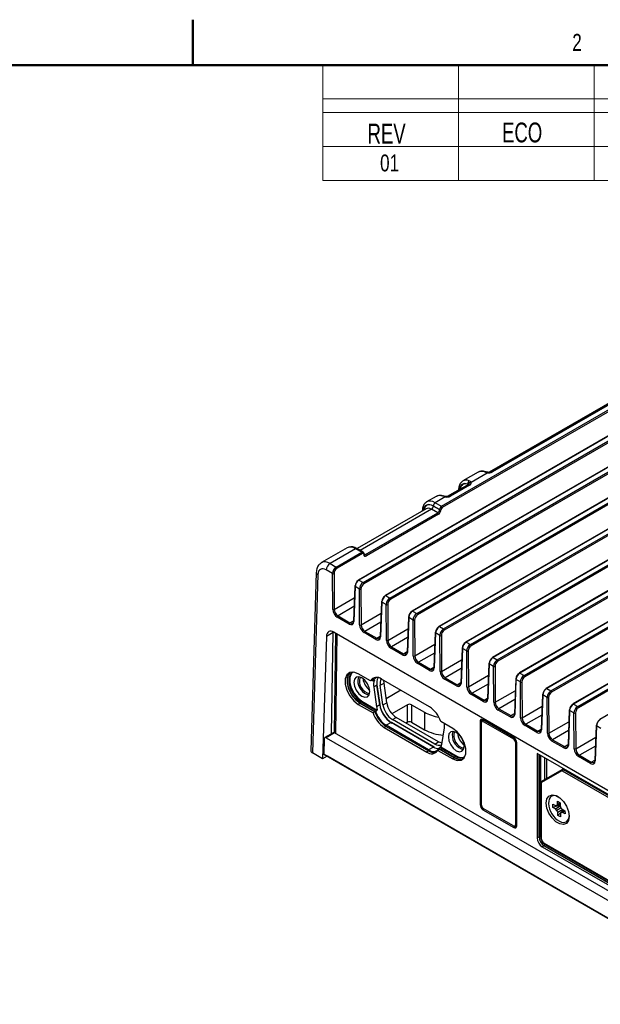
# Model space of a CAD drawing. Header units: millimetres. Extents: x 1 to 863, y 1 to 558.
# Tile 14 of 19: x 543 to 652, y 374 to 558. Entities that reach past the tile are written whole.
import ezdxf

# ---------------------------------------------------------------- set-up
doc = ezdxf.new("R2010")
doc.units = ezdxf.units.MM
doc.layers.add('DIMENSIONS', color=7, linetype='Continuous')
doc.styles.add('SLDTEXTSTYLE0', font='TXT', dxfattribs={"width": 0.7})
doc.styles.add('SLDTEXTSTYLE1', font='TXT', dxfattribs={"width": 0.75})

msp = doc.modelspace()

# ---------------------------------------------------------------- linework, layer by layer
at = {"color": 7, "linetype": 'Continuous', "lineweight": 50}
for p, q in [((575.733, 549.252), (575.733, 557.752)), ((9.548, 549.252), (854.052, 549.252))]:
    msp.add_line(p, q, dxfattribs=at)
at = {"color": 7, "linetype": 'Continuous', "lineweight": 18}
for p, q in [((854.075, 549.275), (600.075, 549.275)), ((600.075, 549.275), (600.075, 542.925)), ((625.475, 549.275), (625.475, 527.685)), ((650.875, 549.275), (650.875, 527.685)), ((854.075, 542.925), (600.075, 542.925)), ((854.075, 542.925), (600.075, 542.925)), ((600.075, 542.925), (600.075, 540.385)), ((854.075, 540.385), (600.075, 540.385)), ((854.075, 540.385), (600.075, 540.385)), ((600.075, 540.385), (600.075, 534.035)), ((854.075, 534.035), (600.075, 534.035)), ((854.075, 534.035), (600.075, 534.035)), ((600.075, 534.035), (600.075, 527.685)), ((854.075, 527.685), (600.075, 527.685))]:
    msp.add_line(p, q, dxfattribs=at)
at = {"color": 7, "linetype": 'Continuous', "lineweight": 25}
for p, q in [((694.354, 503.472), (606.745, 452.896)), ((694.454, 503.462), (606.845, 452.886)), ((607.63, 452.433), (695.239, 503.009)), ((695.38, 502.768), (607.771, 452.192)), ((699.375, 500.574), (611.765, 449.998)), ((699.475, 500.564), (611.865, 449.988)), ((612.65, 449.535), (700.26, 500.111)), ((700.401, 499.87), (612.791, 449.294)), ((704.395, 497.675), (616.786, 447.099)), ((704.495, 497.665), (616.886, 447.09)), ((617.67, 446.636), (705.28, 497.212)), ((705.421, 496.972), (617.812, 446.396)), ((709.416, 494.777), (621.806, 444.201)), ((709.516, 494.767), (621.906, 444.191)), ((622.288, 466.692), (670.54, 494.547)), ((670.681, 494.306), (622.429, 466.451)), ((622.691, 443.738), (710.3, 494.314)), ((710.442, 494.073), (622.832, 443.497)), ((714.436, 491.879), (626.827, 441.303)), ((714.536, 491.869), (626.927, 441.293)), ((627.711, 440.84), (715.321, 491.416)), ((715.462, 491.175), (627.853, 440.599)), ((658.036, 488.526), (631.246, 473.061)), ((659.141, 489.069), (631.57, 473.153)), ((659.391, 489.044), (631.82, 473.128)), ((719.457, 488.981), (631.847, 438.405)), ((719.557, 488.971), (631.947, 438.395)), ((632.732, 437.942), (720.341, 488.518)), ((720.483, 488.277), (632.873, 437.701)), ((724.477, 486.082), (636.868, 435.506)), ((724.577, 486.072), (636.968, 435.497)), ((637.752, 435.044), (725.362, 485.619)), ((725.503, 485.379), (637.894, 434.803)), ((729.498, 483.184), (641.888, 432.608)), ((729.597, 483.174), (641.988, 432.598)), ((642.773, 432.145), (730.382, 482.721)), ((730.524, 482.48), (642.914, 431.904)), ((734.518, 480.286), (646.908, 429.71)), ((734.618, 480.276), (647.008, 429.7)), ((647.793, 429.247), (735.403, 479.823)), ((735.544, 479.582), (647.935, 429.006)), ((739.538, 477.388), (651.929, 426.812)), ((629.165, 473.083), (626.321, 471.441)), ((627.831, 471.23), (630.859, 472.978)), ((626.216, 470.157), (623.386, 468.524)), ((627.321, 470.7), (623.71, 468.615)), ((627.571, 470.675), (623.96, 468.591)), ((627.217, 470.833), (627.217, 470.844)), ((621.306, 468.546), (619.522, 467.517)), ((622.999, 468.44), (621.129, 467.361)), ((625.5, 469.814), (625.498, 469.743)), ((619.417, 466.232), (606.493, 458.772)), ((621.94, 466.08), (620.775, 466.752)), ((620.775, 466.745), (621.94, 466.072)), ((621.129, 467.361), (622.288, 466.692)), ((620.422, 466.136), (607.079, 458.434)), ((608.109, 457.67), (621.598, 465.457)), ((621.74, 465.216), (608.251, 457.429)), ((618.701, 465.889), (618.699, 465.818)), ((621.598, 465.457), (620.422, 466.136)), ((621.94, 466.072), (621.94, 466.08)), ((622.222, 466.082), (622.222, 466.075)), ((604.629, 458.919), (599.84, 456.154)), ((607.636, 458.112), (606.475, 458.782)), ((606.225, 458.757), (601.45, 456)), ((602.609, 455.331), (607.385, 458.088)), ((607.526, 457.847), (602.75, 455.09)), ((607.385, 458.088), (606.225, 458.757)), ((607.744, 457.717), (607.743, 457.724)), ((607.791, 457.853), (608.109, 457.67)), ((607.802, 457.8), (607.802, 457.807)), ((601.45, 456), (602.609, 455.331)), ((598.866, 454.33), (597.857, 420.967)), ((599.158, 453.906), (598.15, 420.548)), ((601.916, 454.113), (600.743, 454.79)), ((601.959, 447.405), (601.916, 454.113)), ((602.199, 454.114), (602.242, 447.406)), ((606.065, 451.77), (605.824, 445.226)), ((606.124, 451.684), (605.882, 445.14)), ((606.936, 451.215), (606.124, 451.684)), ((606.845, 452.886), (607.63, 452.433)), ((602.242, 447.406), (605.984, 449.567)), ((606.979, 444.507), (606.936, 451.215)), ((607.219, 451.216), (607.262, 444.508)), ((611.865, 449.988), (612.65, 449.535)), ((605.923, 447.919), (602.934, 446.194)), ((611.086, 448.872), (610.844, 442.328)), ((611.144, 448.785), (610.903, 442.242)), ((611.957, 448.316), (611.144, 448.785)), ((612, 441.609), (611.957, 448.316)), ((612.24, 448.318), (612.283, 441.61)), ((605.02, 444.666), (602.793, 445.952)), ((602.934, 446.194), (605.161, 444.908)), ((607.262, 444.508), (611.005, 446.669)), ((616.106, 445.973), (615.865, 439.43)), ((616.165, 445.887), (615.923, 439.344)), ((616.977, 445.418), (616.165, 445.887)), ((616.886, 447.09), (617.67, 446.636)), ((605.161, 444.908), (605.826, 445.292)), ((610.944, 445.021), (607.955, 443.296)), ((617.02, 438.71), (616.977, 445.418)), ((617.26, 445.419), (617.303, 438.712)), ((621.906, 444.191), (622.691, 443.738)), ((600.752, 442.338), (600.06, 419.446)), ((602.032, 443.077), (600.752, 442.338)), ((601.743, 424.157), (602.032, 443.077)), ((602.04, 443.217), (602.032, 443.077)), ((602.19, 443.14), (720.999, 374.553)), ((602.259, 424.3), (602.543, 442.936)), ((602.726, 442.83), (602.442, 424.194)), ((610.04, 441.768), (607.813, 443.054)), ((607.955, 443.296), (610.182, 442.01)), ((610.182, 442.01), (610.847, 442.394)), ((612.283, 441.61), (616.025, 443.77)), ((621.127, 443.075), (620.885, 436.532)), ((621.185, 442.989), (620.944, 436.445)), ((621.998, 442.52), (621.185, 442.989)), ((622.041, 435.812), (621.998, 442.52)), ((622.281, 442.521), (622.324, 435.813)), ((615.964, 442.123), (612.975, 440.397)), ((612.975, 440.397), (615.202, 439.112)), ((617.303, 438.712), (621.045, 440.872)), ((626.927, 441.293), (627.711, 440.84)), ((615.061, 438.87), (612.834, 440.155)), ((615.202, 439.112), (615.867, 439.496)), ((620.985, 439.225), (617.996, 437.499)), ((626.147, 440.177), (625.906, 433.633)), ((626.206, 440.091), (625.964, 433.547)), ((627.018, 439.622), (626.206, 440.091)), ((627.061, 432.914), (627.018, 439.622)), ((627.301, 439.623), (627.344, 432.915)), ((620.081, 435.971), (617.854, 437.257)), ((617.996, 437.499), (620.222, 436.214)), ((622.324, 435.813), (626.066, 437.974)), ((631.168, 437.279), (630.926, 430.735)), ((631.226, 437.192), (630.985, 430.649)), ((632.039, 436.723), (631.226, 437.192)), ((631.947, 438.395), (632.732, 437.942)), ((632.082, 430.016), (632.039, 436.723)), ((632.322, 436.725), (632.364, 430.017)), ((608.988, 434.044), (606.736, 435.345)), ((620.222, 436.214), (620.888, 436.598)), ((626.005, 436.326), (623.016, 434.601)), ((627.344, 432.915), (631.086, 435.076)), ((636.968, 435.497), (637.752, 435.044)), ((607.704, 433.956), (607.704, 434.383)), ((609.342, 434.248), (608.988, 434.044)), ((609.251, 434.196), (609.516, 434.043)), ((609.309, 434.23), (609.523, 434.106)), ((609.768, 434.166), (609.593, 434.063)), ((610.225, 433.199), (609.632, 432.847)), ((610.741, 429.525), (610.225, 433.199)), ((610.797, 429.603), (610.281, 433.277)), ((610.834, 433.204), (611.541, 433.612)), ((611.35, 429.53), (610.834, 433.204)), ((620.059, 429.17), (611.082, 434.352)), ((612.057, 429.938), (611.541, 433.612)), ((625.102, 433.073), (622.875, 434.359)), ((623.016, 434.601), (625.243, 433.315)), ((625.243, 433.315), (625.908, 433.699)), ((631.026, 433.428), (628.036, 431.703)), ((636.188, 434.38), (635.947, 427.837)), ((636.247, 434.294), (636.005, 427.751)), ((637.059, 433.825), (636.247, 434.294)), ((637.102, 427.117), (637.059, 433.825)), ((637.342, 433.826), (637.385, 427.119)), ((609.632, 432.847), (610.147, 429.172)), ((614.698, 432.265), (611.953, 430.68)), ((630.122, 430.175), (627.895, 431.461)), ((628.036, 431.703), (630.263, 430.417)), ((632.364, 430.017), (636.107, 432.177)), ((641.209, 431.482), (640.967, 424.939)), ((641.267, 431.396), (641.026, 424.852)), ((642.08, 430.927), (641.267, 431.396)), ((641.988, 432.598), (642.773, 432.145)), ((607.089, 429.833), (606.736, 429.629)), ((606.736, 429.629), (609.504, 428.031)), ((610.039, 428.168), (607.089, 429.87)), ((607.089, 429.833), (609.857, 428.235)), ((607.407, 430.221), (607.228, 430.114)), ((607.228, 430.114), (610.109, 428.451)), ((607.407, 430.221), (610.283, 428.561)), ((610.741, 429.525), (610.147, 429.172)), ((611.35, 429.53), (612.057, 429.938)), ((615.969, 429.57), (613.032, 427.875)), ((615.969, 426.304), (615.969, 429.57)), ((616.677, 429.57), (619.116, 428.162)), ((616.677, 429.57), (616.677, 426.304)), ((630.263, 430.417), (630.929, 430.801)), ((636.046, 430.53), (633.057, 428.804)), ((642.123, 424.219), (642.08, 430.927)), ((642.362, 430.928), (642.405, 424.22)), ((647.008, 429.7), (647.793, 429.247)), ((609.857, 428.235), (609.504, 428.031)), ((619.116, 428.162), (619.116, 424.896)), ((635.142, 427.277), (632.916, 428.562)), ((633.057, 428.804), (635.284, 427.519)), ((635.284, 427.519), (635.949, 427.903)), ((637.385, 427.119), (641.127, 429.279)), ((641.067, 427.632), (638.077, 425.906)), ((646.229, 428.584), (645.988, 422.04)), ((646.288, 428.498), (646.046, 421.954)), ((647.1, 428.029), (646.288, 428.498)), ((647.143, 421.321), (647.1, 428.029)), ((647.383, 428.03), (647.426, 421.322)), ((612.873, 426.227), (611.952, 425.713)), ((619.897, 421.127), (611.952, 425.713)), ((620.819, 421.64), (612.873, 426.227)), ((620.916, 421.649), (612.971, 426.235)), ((613.118, 426.795), (613.825, 427.203)), ((621.064, 422.208), (613.118, 426.795)), ((621.771, 422.617), (613.825, 427.203)), ((615.969, 426.304), (615.676, 426.135)), ((616.677, 426.304), (619.116, 424.896)), ((624.406, 425.144), (622.153, 426.444)), ((629.882, 426.644), (629.528, 426.44)), ((629.528, 426.44), (629.528, 410.844)), ((629.776, 410.783), (629.776, 426.215)), ((630.23, 426.647), (629.879, 426.444)), ((629.882, 426.644), (629.882, 426.446)), ((629.905, 426.459), (629.905, 426.631)), ((635.857, 423.399), (630.059, 426.746)), ((630.377, 426.563), (630.129, 426.42)), ((630.129, 426.42), (635.786, 423.154)), ((630.185, 426.673), (630.183, 426.628)), ((630.224, 426.651), (630.183, 426.628)), ((630.183, 426.628), (630.183, 426.619)), ((640.163, 424.378), (637.936, 425.664)), ((638.077, 425.906), (640.304, 424.621)), ((642.405, 424.22), (646.148, 426.381)), ((651.25, 425.686), (651.008, 419.142)), ((602.023, 424.318), (600.455, 423.413)), ((602.272, 424.293), (600.707, 423.389)), ((722.389, 354.95), (602.272, 424.293)), ((611.952, 425.509), (611.598, 425.305)), ((611.598, 425.305), (619.544, 420.718)), ((611.952, 425.509), (619.897, 420.922)), ((622.338, 422.135), (622.853, 425.214)), ((625.322, 423.99), (625.546, 424.031)), ((640.304, 424.621), (640.97, 425.005)), ((646.087, 424.733), (643.098, 423.008)), ((651.308, 425.599), (651.067, 419.056)), ((652.121, 425.13), (651.308, 425.599)), ((600.348, 423.189), (600.261, 420.31)), ((600.707, 423.389), (721.865, 353.447)), ((621.064, 422.208), (621.771, 422.617)), ((636.011, 423.284), (635.786, 423.154)), ((636.364, 422.671), (636.14, 422.542)), ((636.14, 422.542), (636.14, 407.109)), ((636.387, 406.884), (636.387, 422.48)), ((645.183, 421.48), (642.956, 422.766)), ((643.098, 423.008), (645.325, 421.722)), ((645.325, 421.722), (645.99, 422.106)), ((647.426, 421.322), (651.168, 423.483)), ((600.06, 419.446), (598.15, 420.548)), ((600.261, 420.31), (722.212, 349.909)), ((600.944, 419.915), (600.261, 420.31)), ((619.897, 420.922), (619.544, 420.718)), ((620.819, 421.64), (619.897, 421.127)), ((621.991, 421.23), (621.638, 421.026)), ((621.638, 421.026), (624.406, 419.428)), ((624.76, 419.669), (621.81, 421.372)), ((621.991, 421.23), (624.76, 419.632)), ((622.202, 421.68), (622.018, 421.576)), ((622.018, 421.576), (624.899, 419.913)), ((622.202, 421.68), (625.078, 420.02)), ((668.61, 404.042), (640.22, 420.431)), ((640.22, 420.431), (640.22, 404.631)), ((640.573, 420.227), (640.573, 404.835)), ((640.58, 404.831), (640.58, 420.223)), ((651.107, 421.835), (648.118, 420.11)), ((648.118, 420.11), (650.345, 418.824)), ((600.908, 419.936), (600.06, 419.446)), ((722.389, 349.806), (600.944, 419.915)), ((624.76, 419.632), (624.406, 419.428)), ((625.078, 420.02), (624.899, 419.913)), ((640.861, 420.061), (640.861, 404.83)), ((641.657, 415.581), (641.657, 419.602)), ((641.937, 419.44), (641.937, 415.743)), ((650.204, 418.582), (647.977, 419.868)), ((650.345, 418.824), (651.01, 419.208)), ((644.817, 417.175), (641.024, 414.984)), ((641.066, 415.239), (644.859, 417.429)), ((644.859, 417.429), (645.073, 417.55)), ((668.539, 403.552), (644.967, 417.16)), ((645.288, 417.506), (645.109, 417.405)), ((668.681, 403.797), (645.109, 417.405)), ((640.904, 414.929), (640.904, 404.692)), ((640.962, 414.847), (640.962, 404.611)), ((629.776, 410.987), (629.528, 410.844)), ((643.145, 410.94), (643.631, 410.682)), ((643.166, 410.341), (643.145, 410.94)), ((644.502, 411.007), (643.88, 410.707)), ((643.88, 410.707), (644.005, 410.935)), ((643.985, 411.508), (644.494, 411.238)), ((644.005, 410.935), (643.985, 411.508)), ((644.005, 410.935), (644.496, 411.177)), ((644.494, 411.238), (644.514, 410.665)), ((630.306, 410.068), (630.059, 409.926)), ((630.059, 409.926), (635.857, 406.578)), ((635.786, 406.905), (630.129, 410.17)), ((644.51, 410.781), (643.166, 410.341)), ((643.652, 410.083), (643.166, 410.341)), ((643.631, 410.682), (643.88, 410.707)), ((643.652, 410.083), (644.532, 410.618)), ((643.912, 409.788), (643.652, 410.083)), ((644.701, 410.247), (643.912, 409.788)), ((644.058, 409.417), (643.912, 409.788)), ((645.016, 409.948), (644.058, 409.417)), ((644.077, 408.844), (644.058, 409.417)), ((645.165, 409.869), (644.077, 408.844)), ((644.514, 410.665), (644.659, 410.294)), ((644.691, 409.375), (644.566, 409.147)), ((644.566, 409.147), (644.586, 408.574)), ((644.659, 410.294), (644.92, 409.999)), ((645.306, 409.794), (644.691, 409.375)), ((644.94, 409.4), (644.691, 409.375)), ((644.92, 409.999), (645.406, 409.741)), ((645.407, 409.713), (644.94, 409.4)), ((645.426, 409.142), (644.94, 409.4)), ((645.406, 409.741), (645.426, 409.142)), ((636.387, 407.252), (636.14, 407.109)), ((644.586, 408.574), (644.077, 408.844)), ((636.21, 406.782), (635.857, 406.578)), ((636.036, 406.88), (636.387, 407.083)), ((636.039, 406.882), (636.21, 406.782)), ((636.21, 406.809), (636.062, 406.895)), ((636.339, 407.055), (636.347, 407.051)), ((636.387, 407.076), (636.347, 407.051)), ((636.347, 407.051), (636.387, 407.03)), ((640.573, 404.835), (640.22, 404.631)), ((640.861, 404.83), (640.904, 404.854)), ((641.528, 403.631), (668.539, 388.038)), ((641.569, 403.539), (668.581, 387.946)), ((641.528, 403.182), (641.174, 402.978)), ((641.174, 402.978), (668.61, 387.139)), ((668.964, 387.352), (641.528, 403.19)), ((641.528, 403.182), (668.964, 387.344)), ((641.709, 403.459), (641.667, 403.433)), ((641.667, 403.433), (669.103, 387.595))]:
    msp.add_line(p, q, dxfattribs=at)
at = {"color": 7, "linetype": 'Continuous', "lineweight": 25, "flags": 128}
for points in [[(630.859, 472.978), (630.883, 473.024), (630.907, 473.053), (630.929, 473.064), (630.934, 473.064)], [(622.999, 468.44), (623.024, 468.487), (623.047, 468.516), (623.069, 468.527), (623.074, 468.527)], [(606.736, 435.345), (605.889, 435.661), (605.145, 435.595), (604.592, 435.153), (604.298, 434.39), (604.298, 433.398), (604.592, 432.295), (605.145, 431.216), (605.889, 430.29), (606.736, 429.629)], [(605.171, 435.605), (604.946, 435.357), (604.652, 434.594), (604.652, 433.602), (604.946, 432.499), (605.498, 431.42), (606.243, 430.494), (607.089, 429.833)], [(607.089, 429.87), (606.254, 430.523), (605.519, 431.437), (604.974, 432.502), (604.684, 433.59), (604.684, 434.569), (604.974, 435.322), (605.299, 435.643)], [(605.785, 435.674), (605.749, 435.661), (605.235, 435.25), (604.962, 434.541), (604.962, 433.618), (605.235, 432.593), (605.749, 431.589), (606.441, 430.728), (607.228, 430.114)], [(605.714, 435.647), (605.417, 435.35), (605.144, 434.642), (605.144, 433.72), (605.417, 432.697), (605.93, 431.695), (606.621, 430.835), (607.407, 430.221)], [(608.892, 432.017), (608.779, 432.739), (608.457, 433.481), (607.976, 434.131), (607.407, 434.589), (606.839, 434.787), (606.357, 434.693), (606.035, 434.323), (605.922, 433.732), (606.035, 433.01), (606.357, 432.268), (606.839, 431.619), (607.407, 431.16), (607.976, 430.962), (608.457, 431.056), (608.779, 431.426), (608.892, 432.017)], [(606.779, 434.791), (606.766, 434.764), (606.652, 434.168)], [(609.624, 434.601), (609.504, 434.481), (609.342, 434.248)], [(610.225, 433.199), (610.249, 433.216), (610.267, 433.234), (610.278, 433.253), (610.282, 433.271), (610.281, 433.277)], [(611.541, 433.612), (611.516, 434.078), (611.517, 434.102)], [(610.109, 428.451), (610.129, 428.463), (610.283, 428.561)], [(629.905, 426.809), (629.892, 426.758), (629.882, 426.644)], [(629.905, 426.631), (629.915, 426.74), (629.931, 426.802)], [(626.563, 421.816), (626.45, 422.538), (626.128, 423.28), (625.646, 423.93), (625.078, 424.388), (624.51, 424.586), (624.028, 424.492), (623.706, 424.122), (623.593, 423.531), (623.706, 422.809), (624.028, 422.067), (624.51, 421.417), (625.078, 420.959), (625.646, 420.761), (626.128, 420.855), (626.45, 421.225), (626.563, 421.816)], [(624.459, 424.61), (624.436, 424.563), (624.322, 423.967)], [(624.406, 419.428), (625.253, 419.112), (625.997, 419.178), (626.549, 419.62), (626.843, 420.383), (626.843, 421.375), (626.549, 422.478), (625.997, 423.557), (625.253, 424.483), (624.406, 425.144)], [(622.38, 422.388), (622.083, 422.468), (621.771, 422.617)], [(624.76, 419.632), (625.606, 419.316), (626.324, 419.372)], [(646.23, 408.674), (646.1, 407.897), (645.726, 407.364), (645.152, 407.139), (644.448, 407.25), (643.699, 407.682), (642.995, 408.384), (642.421, 409.272), (642.047, 410.237), (641.917, 411.164), (642.047, 411.94), (642.421, 412.473), (642.995, 412.698), (643.699, 412.587), (644.448, 412.155), (645.152, 411.453), (645.726, 410.566), (646.1, 409.6), (646.23, 408.674)], [(636.372, 406.746), (636.309, 406.763), (636.21, 406.809)], [(636.21, 406.782), (636.314, 406.734), (636.364, 406.72)]]:
    msp.add_lwpolyline(points, dxfattribs=at)
at = {"color": 7, "linetype": 'Continuous', "lineweight": 25}
for centre, radius, start, end in [((630.49, 472.89), 0.275, 71.16743, 123.07413), ((631.674, 472.937), 0.24, 52.78109, 115.92507), ((627.878, 470.931), 0.667, 124.09251, 187.50291), ((626.587, 470.744), 0.636, 350.46845, 8.12949), ((627.071, 470.559), 0.31, 29.11641, 62.06166), ((627.426, 470.484), 0.24, 52.78294, 115.9066), ((627.887, 470.69), 0.543, 95.89014, 173.2911), ((622.63, 468.352), 0.275, 71.16743, 123.07413), ((623.815, 468.4), 0.24, 52.78109, 115.92507), ((625.677, 469.81), 0.177, 178.92349, 199.91622), ((620.007, 466.784), 0.769, 302.62937, 357.08194), ((621.544, 466.713), 0.769, 122.62937, 177.08194), ((622.121, 466.432), 0.308, 3.49815, 57.32875), ((618.878, 465.885), 0.177, 178.95553, 199.91602), ((621.432, 465.197), 0.308, 3.49815, 57.32875), ((622.078, 466.365), 0.317, 244.03689, 297.04853), ((622.078, 466.357), 0.317, 244.03689, 297.04853), ((606.371, 458.558), 0.247, 65.04617, 126.26429), ((607.218, 457.828), 0.308, 3.49815, 57.32875), ((607.706, 457.812), 0.0957, 292.77531, 357.04585), ((607.707, 457.805), 0.0957, 292.78018, 357.00062), ((607.943, 457.41), 0.308, 3.49815, 57.32875), ((602.281, 454.703), 1.541, 122.65226, 176.77035), ((602.443, 455.072), 0.308, 3.49815, 57.32875), ((599.366, 454.362), 0.501, 183.68032, 245.53264), ((602.056, 454.4), 0.319, 243.98071, 296.52355), ((606.164, 451.757), 0.0991, 113.71339, 172.78493), ((606.164, 451.774), 0.0985, 182.27251, 246.04908), ((606.802, 452.816), 0.0984, 125.2169, 184.16375), ((606.787, 452.809), 0.0962, 52.84825, 115.84129), ((607.463, 452.173), 0.308, 3.49815, 57.32875), ((607.077, 451.502), 0.319, 243.98071, 296.52355), ((611.822, 449.917), 0.0984, 125.2169, 184.16375), ((611.807, 449.911), 0.0962, 52.84825, 115.84129), ((611.184, 448.859), 0.0991, 113.71339, 172.78493), ((611.184, 448.875), 0.0985, 182.27251, 246.04908), ((612.097, 448.603), 0.319, 243.98071, 296.52355), ((612.484, 449.275), 0.308, 3.49815, 57.32875), ((602.099, 447.692), 0.319, 243.98071, 296.52355), ((603.1, 445.934), 0.308, 122.65226, 176.77035), ((616.205, 445.961), 0.0991, 113.71339, 172.78493), ((616.205, 445.977), 0.0985, 182.27251, 246.04908), ((616.842, 447.019), 0.0984, 125.2169, 184.16375), ((616.828, 447.013), 0.0962, 52.84825, 115.84129), ((617.504, 446.377), 0.308, 3.49815, 57.32875), ((605.327, 444.649), 0.308, 122.65226, 176.77035), ((605.922, 445.23), 0.0985, 182.27251, 246.04908), ((607.12, 444.794), 0.319, 243.98071, 296.52355), ((617.118, 445.705), 0.319, 243.98071, 296.52355), ((621.863, 444.121), 0.0984, 125.2169, 184.16375), ((621.848, 444.115), 0.0962, 52.84825, 115.84129), ((608.121, 443.036), 0.308, 122.65226, 176.77035), ((610.943, 442.332), 0.0985, 182.27251, 246.04908), ((621.225, 443.063), 0.0991, 113.71339, 172.78493), ((621.225, 443.079), 0.0985, 182.27251, 246.04908), ((622.138, 442.807), 0.319, 243.98071, 296.52355), ((622.524, 443.479), 0.308, 3.49815, 57.32875), ((610.348, 441.751), 0.308, 122.65226, 176.77035), ((612.14, 441.896), 0.319, 243.98071, 296.52355), ((613.141, 440.138), 0.308, 122.65226, 176.77035), ((626.883, 441.223), 0.0984, 125.2169, 184.16375), ((626.869, 441.216), 0.0962, 52.84825, 115.84129), ((627.545, 440.58), 0.308, 3.49815, 57.32875), ((615.368, 438.852), 0.308, 122.65226, 176.77035), ((615.963, 439.434), 0.0985, 182.27251, 246.04908), ((617.16, 438.997), 0.319, 243.98071, 296.52355), ((626.246, 440.164), 0.0991, 113.71339, 172.78493), ((626.246, 440.181), 0.0985, 182.27251, 246.04908), ((627.158, 439.909), 0.319, 243.98071, 296.52355), ((618.162, 437.24), 0.308, 122.65226, 176.77035), ((631.266, 437.266), 0.0991, 113.71339, 172.78493), ((631.266, 437.282), 0.0985, 182.27251, 246.04908), ((631.904, 438.324), 0.0984, 125.2169, 184.16375), ((631.889, 438.315), 0.0988, 53.79355, 114.89599), ((632.179, 437.01), 0.319, 243.98071, 296.52355), ((632.565, 437.682), 0.308, 3.49815, 57.32875), ((620.389, 435.954), 0.308, 122.65226, 176.77035), ((620.984, 436.536), 0.0985, 182.27251, 246.04908), ((622.181, 436.099), 0.319, 243.98071, 296.52355), ((636.924, 435.426), 0.0984, 125.2169, 184.16375), ((636.909, 435.417), 0.0988, 53.79355, 114.89599), ((637.586, 434.784), 0.308, 3.49815, 57.32875), ((609.396, 434.043), 2.747, 177.38303, 256.44757), ((609.327, 433.983), 2.401, 161.47975, 258.51488), ((610.578, 434.705), 2.967, 184.98473, 235.00989), ((610.172, 433.268), 1.416, 49.97379, 146.746), ((610.45, 433.576), 1.068, 95.4762, 150.19117), ((611.988, 433.27), 2.394, 158.03349, 190.18913), ((612.449, 433.629), 2.265, 153.37963, 190.94717), ((612.681, 433.561), 1.881, 153.52536, 190.93371), ((623.182, 434.341), 0.308, 122.65226, 176.77035), ((625.409, 433.056), 0.308, 122.65226, 176.77035), ((626.004, 433.637), 0.0985, 182.27251, 246.04908), ((636.287, 434.368), 0.0991, 113.71339, 172.78493), ((636.287, 434.384), 0.0985, 182.27251, 246.04908), ((637.199, 434.112), 0.319, 243.98071, 296.52355), ((627.201, 433.201), 0.319, 243.98071, 296.52355), ((628.203, 431.443), 0.308, 122.65226, 176.77035), ((641.307, 431.47), 0.0991, 113.71339, 172.78493), ((641.307, 431.486), 0.0985, 182.27251, 246.04908), ((641.945, 432.528), 0.0984, 125.2169, 184.16375), ((641.93, 432.519), 0.0988, 53.79355, 114.89599), ((642.606, 431.886), 0.308, 3.49815, 57.32875), ((607.397, 429.856), 0.308, 123.22971, 177.34769), ((615.785, 430.428), 5.103, 188.6904, 237.09323), ((610.708, 429.607), 0.0888, 291.35876, 357.23947), ((615.476, 430.248), 4.79, 188.6904, 237.09323), ((615.277, 430.13), 3.973, 188.6904, 237.09323), ((615.984, 430.539), 3.973, 188.6904, 237.09323), ((616.323, 428.888), 0.769, 62.60967, 117.39033), ((630.43, 430.158), 0.308, 122.65226, 176.77035), ((631.025, 430.739), 0.0985, 182.27251, 246.04908), ((632.222, 430.303), 0.319, 243.98071, 296.52355), ((642.22, 431.214), 0.319, 243.98071, 296.52355), ((646.965, 429.63), 0.0984, 125.2169, 184.16375), ((646.95, 429.62), 0.0988, 53.79355, 114.89599), ((614.358, 429.593), 5.1, 197.84149, 237.23085), ((614.712, 429.798), 5.1, 197.84149, 237.23085), ((614.492, 429.666), 4.699, 198.6001, 237.26899), ((614.215, 429.756), 4.109, 188.16108, 196.91087), ((623.059, 435.333), 8.184, 241.19884, 261.20769), ((617.299, 424.882), 5.1, 17.84132, 57.23084), ((633.223, 428.545), 0.308, 122.65226, 176.77035), ((635.45, 427.259), 0.308, 122.65226, 176.77035), ((636.045, 427.841), 0.0985, 182.27251, 246.04908), ((646.327, 428.571), 0.0991, 113.71339, 172.78493), ((646.328, 428.588), 0.0985, 182.27251, 246.04908), ((647.24, 428.316), 0.319, 243.98071, 296.52355), ((647.627, 428.987), 0.308, 3.49815, 57.32875), ((612.93, 426.145), 0.099, 65.36022, 124.60414), ((616.323, 425.622), 0.769, 62.60967, 117.39033), ((620.021, 425.645), 2.865, 351.35546, 7.87112), ((629.852, 426.492), 0.328, 50.79671, 189.21404), ((629.991, 426.25), 0.218, 50.79671, 189.21404), ((630.046, 426.905), 0.309, 242.69935, 296.146), ((637.242, 427.404), 0.319, 243.98071, 296.52355), ((638.244, 425.647), 0.308, 122.65226, 176.77035), ((651.348, 425.673), 0.0991, 113.71339, 172.78493), ((651.348, 425.689), 0.0985, 182.27251, 246.04908), ((651.986, 426.731), 0.0984, 125.2169, 184.16375), ((651.971, 426.722), 0.0988, 53.79355, 114.89599), ((623.251, 432.591), 8.736, 241.74521, 265.91721), ((627.067, 423.842), 2.747, 177.38303, 256.44757), ((626.997, 423.782), 2.401, 161.47975, 258.51488), ((628.249, 424.504), 2.967, 184.98473, 235.00989), ((640.471, 424.361), 0.308, 122.65226, 176.77035), ((641.066, 424.943), 0.0985, 182.27251, 246.04908), ((642.263, 424.506), 0.319, 243.98071, 296.52355), ((621.808, 423.245), 1.276, 234.34106, 294.34848), ((620.57, 422.416), 1.79, 335.72433, 350.9662), ((635.372, 422.507), 0.768, 2.60548, 57.39452), ((635.236, 422.428), 1.153, 2.60548, 57.39452), ((643.264, 422.748), 0.308, 122.65226, 176.77035), ((646.086, 422.044), 0.0985, 182.27251, 246.04908), ((620.454, 421.802), 1.416, 229.97384, 326.74548), ((620.74, 422.138), 1.316, 230.2014, 324.43036), ((620.894, 422.372), 1.759, 235.47012, 285.19722), ((620.875, 421.559), 0.099, 65.36022, 124.60414), ((621.848, 423.283), 1.939, 237.93403, 268.3735), ((645.491, 421.463), 0.308, 122.65226, 176.77035), ((647.283, 421.608), 0.319, 243.98071, 296.52355), ((648.285, 419.85), 0.308, 122.65226, 176.77035), ((625.067, 419.655), 0.308, 123.22971, 177.34769), ((625.768, 420.999), 1.669, 232.83052, 293.01588), ((625.824, 421.079), 1.489, 231.57059, 305.62346), ((626.028, 421.275), 1.574, 232.88115, 292.5608), ((650.511, 418.565), 0.308, 122.65226, 176.77035), ((651.107, 419.146), 0.0985, 182.27251, 246.04908), ((644.968, 417.281), 0.184, 126.35132, 215.18345), ((644.879, 417.037), 0.151, 54.38183, 114.31395), ((644.962, 417.2), 0.251, 54.38302, 114.31276), ((644.962, 417.201), 0.25, 54.25063, 114.44515), ((645.274, 417.146), 0.307, 122.60577, 177.39684), ((641.004, 414.939), 0.101, 185.70891, 245.62156), ((641.112, 414.862), 0.151, 125.69804, 185.62038), ((641.175, 415.091), 0.184, 126.35117, 215.18673), ((630.68, 410.896), 1.153, 182.60548, 237.39452), ((630.543, 410.818), 0.768, 182.60548, 237.39452), ((635.924, 407.074), 0.218, 230.79671, 9.21404), ((636.064, 406.832), 0.328, 230.79671, 9.21404), ((636.519, 406.794), 0.309, 123.85004, 177.3048), ((642.292, 404.725), 2.075, 182.60548, 237.39452), ((642.646, 404.93), 2.075, 182.60548, 237.39452), ((642.638, 404.925), 2.06, 182.60548, 237.39452), ((640.722, 405.105), 0.308, 242.65648, 296.76622), ((642.438, 404.876), 1.578, 181.67459, 204.48467), ((641.004, 404.702), 0.101, 185.6948, 245.62534), ((642.19, 404.667), 1.229, 182.60548, 237.39452), ((642.431, 404.699), 1.479, 219.98093, 238.85971), ((641.623, 403.619), 0.0959, 172.74417, 235.94365), ((641.836, 403.176), 0.308, 123.22971, 177.34769)]:
    msp.add_arc(centre, radius, start, end, dxfattribs=at)
for centre, major_axis, ratio, start_param, end_param in [((630.779, 470.316), (-1.619, 2.764), 0.5731145, 5.6820292, 6.2795562), ((631.113, 473.536), (1, 0), 0.5773317, 4.4555972, 5.4977491), ((627.557, 468.46), (-1.334, 2.352), 0.5823971, 5.6900992, 6.944559), ((627.558, 468.619), (-1.233, 2.175), 0.5823971, 5.7056402, 6.9823707), ((627.205, 468.419), (-0.983, 1.742), 0.5836438, 6.0004613, 6.2887606), ((627.911, 468.66), (-1.584, 2.785), 0.5816173, 5.6893959, 6.2869229), ((626.864, 471.083), (1, 0), 0.5772438, 5.4978252, 6.5399771), ((622.919, 465.779), (-1.619, 2.764), 0.5731145, 5.6820292, 6.2795562), ((623.253, 468.999), (1, 0), 0.5773317, 4.4555972, 5.4977491), ((620.758, 464.535), (-1.334, 2.352), 0.5823971, 5.5023093, 6.944559), ((620.76, 464.695), (-1.233, 2.175), 0.5823971, 5.5023093, 6.9290674), ((620.406, 464.494), (-0.983, 1.742), 0.5836438, 5.5034437, 6.2887606), ((621.112, 464.735), (-1.584, 2.785), 0.5816173, 0.0037376, 0.0626264), ((621.112, 464.735), (-1.584, 2.785), 0.5816173, 5.501606, 6.2869229), ((622.293, 466.28), (0.244, 0.436), 0.5859739, 0.7775879, 2.3396575), ((622.435, 466.203), (0.144, 0.263), 0.5916241, 0.7721768, 2.3342465), ((621.586, 465.872), (0.236, 0.441), 0.5972074, 3.908146, 5.4702157), ((621.727, 465.794), (0.336, 0.614), 0.5916241, 3.9137695, 5.4758392), ((606.242, 456.151), (-1.619, 2.764), 0.5731145, 5.4942393, 6.2795562), ((607.39, 457.677), (0.244, 0.436), 0.5859739, 6.2742572, 7.0607732), ((607.531, 457.599), (0.144, 0.263), 0.5916241, 5.4932924, 7.0553621), ((608.238, 458.007), (0.336, 0.614), 0.5916241, 2.3516998, 3.9137695), ((608.097, 458.085), (0.236, 0.441), 0.5972074, 3.119521, 3.908146), ((600.716, 452.975), (-1.072, 1.925), 0.587367, 5.5069065, 7.0602495), ((601.423, 453.369), (-1.572, 2.791), 0.5842701, 5.5040182, 6.3042338), ((602.623, 454.507), (0.485, 0.875), 0.5888071, 0.7749086, 2.3282516), ((602.765, 454.429), (0.385, 0.702), 0.5916241, 0.7721768, 2.3255199), ((606.831, 452.078), (0.515, 0.858), 0.5657248, 0.7949252, 2.3482682), ((606.689, 452.163), (0.415, 0.684), 0.5627777, 0.7972069, 2.3505499), ((607.644, 451.608), (0.485, 0.875), 0.5888071, 0.7749086, 2.3282516), ((607.785, 451.531), (0.385, 0.702), 0.5916241, 0.7721768, 2.3255199), ((611.851, 449.179), (0.515, 0.858), 0.5657248, 0.7949252, 2.3482682), ((611.71, 449.265), (0.415, 0.684), 0.5627777, 0.7972069, 2.3505499), ((612.664, 448.71), (0.485, 0.875), 0.5888071, 0.7749086, 2.3282516), ((612.806, 448.633), (0.385, 0.702), 0.5916241, 0.7721768, 2.3255199), ((602.808, 446.94), (-0.584, 1.048), 0.587367, 0.8195123, 2.3653138), ((602.949, 447.019), (-0.484, 0.875), 0.5893414, 0.8213954, 2.3671969), ((616.872, 446.281), (0.515, 0.858), 0.5657248, 0.7949252, 2.3482682), ((616.73, 446.367), (0.415, 0.684), 0.5627777, 0.7972069, 2.3505499), ((617.685, 445.812), (0.485, 0.875), 0.5888071, 0.7749086, 2.3282516), ((617.826, 445.734), (0.385, 0.702), 0.5916241, 0.7721768, 2.3255199), ((605.035, 445.655), (-0.584, 1.048), 0.587367, 2.3653138, 3.9111154), ((605.176, 445.733), (-0.484, 0.875), 0.5893414, 2.3671969, 3.9129985), ((607.828, 444.042), (-0.584, 1.048), 0.587367, 0.8195123, 2.3653138), ((607.969, 444.121), (-0.484, 0.875), 0.5893414, 0.8213954, 2.3671969), ((621.892, 443.383), (0.515, 0.858), 0.5657248, 0.7949252, 2.3482682), ((621.751, 443.469), (0.415, 0.684), 0.5627777, 0.7972069, 2.3505499), ((602.165, 441.493), (-0.973, 1.747), 0.587367, 5.5069065, 7.0602495), ((610.055, 442.756), (-0.584, 1.048), 0.587367, 2.3653138, 3.9111154), ((610.196, 442.835), (-0.484, 0.875), 0.5893414, 2.3671969, 3.9129985), ((622.705, 442.914), (0.485, 0.875), 0.5888071, 0.7749086, 2.3282516), ((622.846, 442.836), (0.385, 0.702), 0.5916241, 0.7721768, 2.3255199), ((612.848, 441.144), (-0.584, 1.048), 0.587367, 0.8195123, 2.3653138), ((612.99, 441.222), (-0.484, 0.875), 0.5893414, 0.8213954, 2.3671969), ((626.912, 440.485), (0.515, 0.858), 0.5657248, 0.7949252, 2.3482682), ((626.771, 440.57), (0.415, 0.684), 0.5627777, 0.7972069, 2.3505499), ((627.726, 440.015), (0.485, 0.875), 0.5888071, 0.7749086, 2.3282516), ((627.867, 439.938), (0.385, 0.702), 0.5916241, 0.7721768, 2.3255199), ((615.075, 439.858), (-0.584, 1.048), 0.587367, 2.3653138, 3.9111154), ((615.217, 439.937), (-0.484, 0.875), 0.5893414, 2.3671969, 3.9129985), ((617.869, 438.245), (-0.584, 1.048), 0.587367, 0.8195123, 2.3653138), ((618.01, 438.324), (-0.484, 0.875), 0.5893414, 0.8213954, 2.3671969), ((631.933, 437.586), (0.515, 0.858), 0.5657248, 0.7949252, 2.3482682), ((631.792, 437.672), (0.415, 0.684), 0.5627777, 0.7972069, 2.3505499), ((632.746, 437.117), (0.485, 0.875), 0.5888071, 0.7749086, 2.3282516), ((632.887, 437.04), (0.385, 0.702), 0.5916241, 0.7721768, 2.3255199), ((620.096, 436.96), (-0.584, 1.048), 0.587367, 2.3653138, 3.9111154), ((620.237, 437.039), (-0.484, 0.875), 0.5893414, 2.3671969, 3.9129985), ((622.889, 435.347), (-0.584, 1.048), 0.587367, 0.8195123, 2.3653138), ((623.031, 435.426), (-0.484, 0.875), 0.5893414, 0.8213954, 2.3671969), ((636.953, 434.688), (0.515, 0.858), 0.5657248, 0.7949252, 2.3482682), ((636.812, 434.774), (0.415, 0.684), 0.5627777, 0.7972069, 2.3505499), ((637.766, 434.219), (0.485, 0.875), 0.5888071, 0.7749086, 2.3282516), ((625.116, 434.062), (-0.584, 1.048), 0.587367, 2.3653138, 3.9111154), ((625.258, 434.14), (-0.484, 0.875), 0.5893414, 2.3671969, 3.9129985), ((637.908, 434.141), (0.385, 0.702), 0.5916241, 0.7721768, 2.3255199), ((627.91, 432.449), (-0.584, 1.048), 0.587367, 0.8195123, 2.3653138), ((628.051, 432.528), (-0.484, 0.875), 0.5893414, 0.8213954, 2.3671969), ((641.974, 431.79), (0.515, 0.858), 0.5657248, 0.7949252, 2.3482682), ((641.832, 431.876), (0.415, 0.684), 0.5627777, 0.7972069, 2.3505499), ((642.787, 431.321), (0.485, 0.875), 0.5888071, 0.7749086, 2.3282516), ((642.928, 431.243), (0.385, 0.702), 0.5916241, 0.7721768, 2.3255199), ((630.137, 431.163), (-0.584, 1.048), 0.587367, 2.3653138, 3.9111154), ((630.278, 431.242), (-0.484, 0.875), 0.5893414, 2.3671969, 3.9129985), ((632.93, 429.551), (-0.584, 1.048), 0.587367, 0.8195123, 2.3653138), ((633.072, 429.629), (-0.484, 0.875), 0.5893414, 0.8213954, 2.3671969), ((646.994, 428.892), (0.515, 0.858), 0.5657248, 0.7949252, 2.3482682), ((646.853, 428.977), (0.415, 0.684), 0.5627777, 0.7972069, 2.3505499), ((635.157, 428.265), (-0.584, 1.048), 0.587367, 2.3653138, 3.9111154), ((635.299, 428.344), (-0.484, 0.875), 0.5893414, 2.3671969, 3.9129985), ((647.807, 428.422), (0.485, 0.875), 0.5888071, 0.7749086, 2.3282516), ((647.949, 428.345), (0.385, 0.702), 0.5916241, 0.7721768, 2.3255199), ((637.951, 426.652), (-0.584, 1.048), 0.587367, 0.8195123, 2.3653138), ((638.092, 426.731), (-0.484, 0.875), 0.5893414, 0.8213954, 2.3671969), ((652.015, 425.993), (0.515, 0.858), 0.5657248, 0.7949252, 2.3482682), ((651.873, 426.079), (0.415, 0.684), 0.5627777, 0.7972069, 2.3505499), ((602.275, 423.886), (-0.253, 0.431), 0.572322, 5.4935799, 6.2788968), ((640.178, 425.367), (-0.584, 1.048), 0.587367, 2.3653138, 3.9111154), ((640.319, 425.446), (-0.484, 0.875), 0.5893414, 2.3671969, 3.9129985), ((642.971, 423.754), (-0.584, 1.048), 0.587367, 0.8195123, 2.3653138), ((643.113, 423.833), (-0.484, 0.875), 0.5893414, 0.8213954, 2.3671969), ((600.701, 422.977), (-0.243, 0.437), 0.587367, 5.5069065, 7.0602495), ((645.198, 422.469), (-0.584, 1.048), 0.587367, 2.3653138, 3.9111154), ((645.34, 422.547), (-0.484, 0.875), 0.5893414, 2.3671969, 3.9129985), ((598.857, 420.957), (1, 0), 0.5771119, 3.1241475, 3.9268385), ((647.992, 420.856), (-0.584, 1.048), 0.587367, 0.8195123, 2.3653138), ((648.133, 420.935), (-0.484, 0.875), 0.5893414, 0.8213954, 2.3671969), ((650.219, 419.57), (-0.584, 1.048), 0.587367, 2.3653138, 3.9111154), ((650.36, 419.649), (-0.484, 0.875), 0.5893414, 2.3671969, 3.9129985), ((645.63, 417.29), (0.606, -0.206), 0.3553349, 2.5697335, 2.8395049), ((644.286, 410.041), (-1.375, 2.382), 0.5773815, 5.5386576, 8.6802498), ((644.286, 410.041), (-1.375, 2.382), 0.5773815, 2.3970649, 3.9270724)]:
    msp.add_ellipse(centre, major_axis=major_axis, ratio=ratio, start_param=start_param, end_param=end_param, dxfattribs=at)
for points, knots in [([(630.575, 473.152), (630.434, 473.192), (630.071, 473.297), (629.57, 473.3), (629.295, 473.116), (629.202, 473.053)], [0, 0, 0, 0, 0.29387126, 0.75855479, 1, 1, 1, 1]), ([(630.934, 473.065), (630.917, 473.067), (630.815, 473.081), (630.668, 473.119), (630.581, 473.15), (630.545, 473.163)], [0, 0, 0, 0, 0.1094608, 0.6268815, 1, 1, 1, 1]), ([(631.57, 473.153), (631.535, 473.135), (631.465, 473.1), (631.296, 473.06), (631.111, 473.045), (630.99, 473.058), (630.934, 473.064)], [0, 0, 0, 0, 0.2462684, 0.4929307, 0.7625101, 1, 1, 1, 1]), ([(626.327, 471.394), (626.227, 471.346), (625.927, 471.2), (625.629, 470.668), (625.511, 470.154), (625.501, 469.848), (625.5, 469.814)], [0, 0, 0, 0, 0.1845321, 0.5548845, 0.9500184, 1, 1, 1, 1]), ([(627.379, 470.743), (627.378, 470.741), (627.375, 470.736), (627.337, 470.71), (627.321, 470.7)], [0, 0, 0, 0, 0.5787486, 1, 1, 1, 1]), ([(622.715, 468.614), (622.574, 468.655), (622.211, 468.76), (621.71, 468.763), (621.436, 468.579), (621.342, 468.516)], [0, 0, 0, 0, 0.2938713, 0.7585548, 1, 1, 1, 1]), ([(623.075, 468.528), (623.057, 468.53), (622.956, 468.544), (622.809, 468.582), (622.722, 468.613), (622.685, 468.626)], [0, 0, 0, 0, 0.1094608, 0.6268815, 1, 1, 1, 1]), ([(623.71, 468.615), (623.675, 468.598), (623.605, 468.563), (623.437, 468.523), (623.252, 468.507), (623.131, 468.52), (623.074, 468.527)], [0, 0, 0, 0, 0.2462684, 0.4929307, 0.7625101, 1, 1, 1, 1]), ([(619.424, 467.407), (619.309, 467.327), (619.012, 467.122), (618.768, 466.575), (618.722, 466.109), (618.701, 465.889)], [0, 0, 0, 0, 0.2507023, 0.6459312, 1, 1, 1, 1]), ([(606.475, 458.782), (606.339, 458.852), (605.972, 459.04), (605.411, 459.165), (605.032, 459.052), (604.872, 459.004)], [0, 0, 0, 0, 0.25500641, 0.68522871, 1, 1, 1, 1]), ([(607.802, 457.807), (607.794, 457.864), (607.78, 457.963), (607.709, 458.068), (607.652, 458.097), (607.634, 458.106)], [0, 0, 0, 0, 0.4699599, 0.8268195, 1, 1, 1, 1]), ([(607.856, 457.65), (607.852, 457.652), (607.839, 457.657), (607.812, 457.702), (607.805, 457.771), (607.802, 457.8)], [0, 0, 0, 0, 0.26950429, 0.69929375, 1, 1, 1, 1]), ([(599.822, 456.1), (599.675, 456.01), (599.324, 455.794), (598.968, 455.162), (598.902, 454.624), (598.866, 454.33)], [0, 0, 0, 0, 0.2456486, 0.5883866, 1, 1, 1, 1]), ([(609.523, 434.106), (609.516, 434.093), (609.502, 434.065), (609.51, 434.041), (609.537, 434.038), (609.569, 434.049), (609.589, 434.061), (609.593, 434.063)], [0, 0, 0, 0, 0.24921759, 0.49907377, 0.73038949, 0.93947189, 1, 1, 1, 1]), ([(610.109, 428.451), (610.095, 428.44), (610.067, 428.417), (610.038, 428.363), (610.022, 428.298), (610.021, 428.23), (610.033, 428.188), (610.039, 428.168)], [0, 0, 0, 0, 0.19427284, 0.38829202, 0.58911846, 0.80595006, 1, 1, 1, 1]), ([(621.81, 421.372), (621.821, 421.388), (621.842, 421.42), (621.892, 421.477), (621.948, 421.529), (621.991, 421.56), (622.013, 421.573), (622.018, 421.576)], [0, 0, 0, 0, 0.2492185, 0.4990756, 0.7303917, 0.9394738, 1, 1, 1, 1]), ([(641.066, 415.239), (641.031, 415.212), (640.964, 415.161), (640.912, 415.047), (640.907, 414.968), (640.904, 414.929)], [0, 0, 0, 0, 0.3582146, 0.6817181, 1, 1, 1, 1]), ([(640.904, 404.692), (640.91, 404.605), (640.925, 404.405), (641.058, 404.076), (641.279, 403.749), (641.471, 403.61), (641.569, 403.539)], [0, 0, 0, 0, 0.201242, 0.4635489, 0.7253743, 1, 1, 1, 1])]:
    msp.add_open_spline(points, degree=3, knots=knots, dxfattribs=at)
for points in [[(630.859, 472.978), (630.661, 473.016), (630.484, 473.068), (630.339, 473.12)], [(627.347, 470.753), (627.324, 470.804), (627.277, 470.836), (627.217, 470.844)], [(627.504, 471.484), (627.649, 471.432), (627.764, 471.344), (627.831, 471.23)], [(622.999, 468.44), (622.802, 468.479), (622.625, 468.531), (622.48, 468.583)]]:
    msp.add_open_spline(points, degree=3, dxfattribs=at)

# ---------------------------------------------------------------- texts
at = {"color": 7, "linetype": 'Continuous', "lineweight": 0}
for s, insert, char_height, attachment_point, style in [('2', (647.668, 555.097), 3.175, 2, 'SLDTEXTSTYLE1'), ('REV', (608.465, 538.288), 3.7042, 1, 'SLDTEXTSTYLE0'), ('ECO', (633.642, 538.5), 3.7042, 1, 'SLDTEXTSTYLE0')]:
    msp.add_mtext(s, dxfattribs=dict(at, insert=insert, char_height=char_height, attachment_point=attachment_point, style=style))
at = {"layer": 'DIMENSIONS', "insert": (610.81, 532.537), "char_height": 3.175, "attachment_point": 1, "style": 'SLDTEXTSTYLE1'}
msp.add_mtext('01', dxfattribs=at)

doc.saveas('drawing.dxf')
